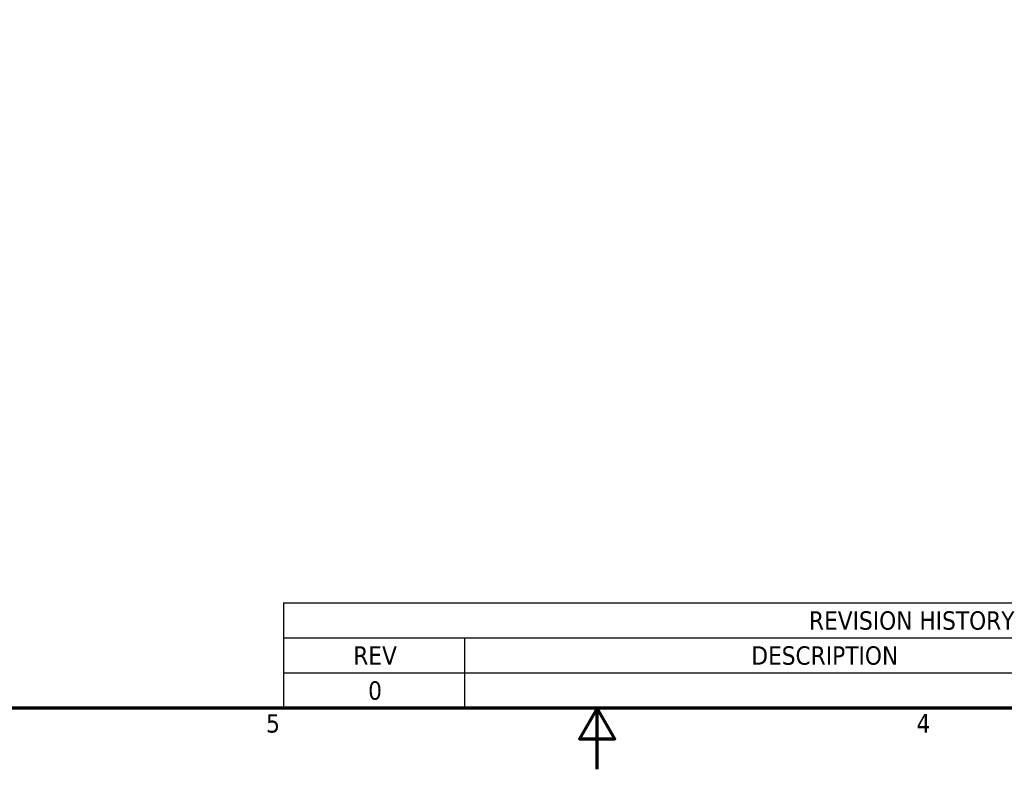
# Model space of a CAD drawing. Header units: inches. Extents: x 1 to 199, y 4 to 126.
# Tile 26 of 54: x 78 to 116, y 4 to 32. Entities that reach past the tile are written whole.
import ezdxf

# ---------------------------------------------------------------- set-up
doc = ezdxf.new("R2010")
doc.units = ezdxf.units.IN
doc.header["$LTSCALE"] = 5.882353
doc.header["$MEASUREMENT"] = 0
doc.layers.add('Border (ANSI)', color=7, linetype='Continuous', lineweight=70)
doc.layers.add('Symbol (ANSI)', color=7, linetype='Continuous', lineweight=25)
doc.styles.add('Note Text (ANSI)', font='tahoma.ttf')

# ---------------------------------------------------------------- blocks, each defined once
blk = doc.blocks.new('Borders Default Border')
at = {"layer": 'Border (ANSI)', "flags": 128}
for points in [[(0.5, 1), (0.5, 21), (33.5, 21), (33.5, 1), (0.5, 1)], [(17, 0.6), (17, 1), (16.8845, 0.8), (17.1155, 0.8), (17, 1)]]:
    blk.add_lwpolyline(points, dxfattribs=at)
at = {"layer": 'Border (ANSI)', "char_height": 0.12, "attachment_point": 7, "style": 'Note Text (ANSI)'}
for s, insert in [('5', (14.8399, 0.8375)), ('4', (19.0831, 0.84))]:
    blk.add_mtext(s, dxfattribs=dict(at, insert=insert))
blk = doc.blocks.new('REVISION HISTORY')
at = {"layer": 'Symbol (ANSI)'}
for p, q in [((14.9533, 1.6858), (23.25, 1.6858)), ((14.9533, 1.6858), (14.9533, 1.4572)), ((14.9533, 1.4572), (23.25, 1.4572)), ((14.9533, 1.4572), (14.9533, 1.2286)), ((16.1344, 1.4572), (16.1344, 1.2286)), ((14.9533, 1.2286), (23.25, 1.2286)), ((14.9533, 1.2286), (14.9533, 1)), ((16.1344, 1.2286), (16.1344, 1)), ((14.9533, 1), (23.25, 1))]:
    blk.add_line(p, q, dxfattribs=at)
at = {"layer": 'Symbol (ANSI)', "char_height": 0.12, "attachment_point": 7, "style": 'Note Text (ANSI)'}
for s, insert in [('REVISION HISTORY', (18.3814, 1.5089)), ('REV', (15.4084, 1.2829)), ('DESCRIPTION', (18.0054, 1.2804)), ('0', (15.5055, 1.0518))]:
    blk.add_mtext(s, dxfattribs=dict(at, insert=insert))

msp = doc.modelspace()

# ---------------------------------------------------------------- block references
at = {"xscale": 5.88235294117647, "yscale": 5.88235294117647, "zscale": 5.88235294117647}
msp.add_blockref('Borders Default Border', (0, 0), dxfattribs=at)
at = {"layer": 'Symbol (ANSI)', "xscale": 5.88235294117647, "yscale": 5.88235294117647, "zscale": 5.88235294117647}
msp.add_blockref('REVISION HISTORY', (0, 0), dxfattribs=at)

doc.saveas('drawing.dxf')
